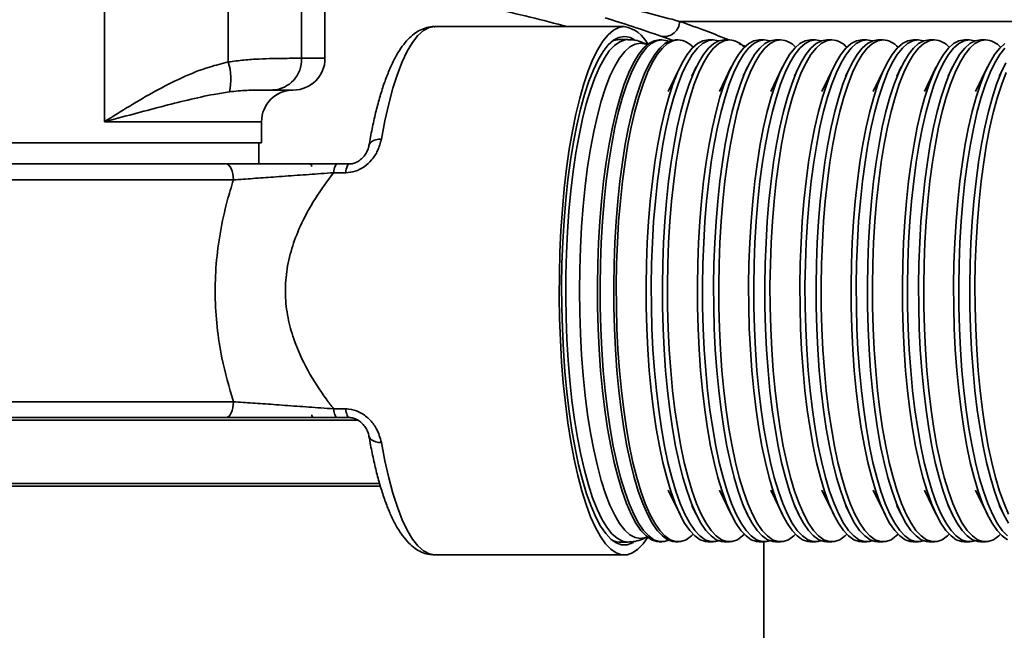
# Model space of a CAD drawing. Header units: millimetres. Extents: x -10540 to 6039, y -7467 to 6433.
# Tile 6 of 177: x -5292 to -5106, y -2669 to -2553. Entities that reach past the tile are written whole.
import ezdxf

# ---------------------------------------------------------------- set-up
doc = ezdxf.new("R2010")
doc.units = ezdxf.units.MM
doc.header["$LTSCALE"] = 8
doc.layers.add('2细线层', color=4, linetype='Continuous', lineweight=13)

msp = doc.modelspace()

# ---------------------------------------------------------------- linework, layer by layer
at = {"color": 7, "linetype": 'Continuous', "lineweight": 35}
for p, q in [((-5275.89, -2549.27), (-5275.89, -2572.27)), ((-5252.47, -2560.96), (-5252.47, -2549.46)), ((-5238.6, -2550.17), (-5238.6, -2560.27)), ((-5234.18, -2560.27), (-5234.18, -2550.63)), ((-5177.57, -2554.27), (-5213.43, -2554.27)), ((-5176.93, -2556.72), (-5178.54, -2556.72)), ((-5170.46, -2556.77), (-5170.95, -2556.77)), ((-5168.31, -2556.92), (-5170.46, -2556.15)), ((-5167.39, -2556.77), (-5167.88, -2556.77)), ((-5160.77, -2556.77), (-5161.74, -2556.77)), ((-5157.7, -2556.77), (-5158.67, -2556.77)), ((-5151.08, -2556.77), (-5152.05, -2556.77)), ((-5148.01, -2556.77), (-5148.98, -2556.77)), ((-5141.39, -2556.77), (-5142.36, -2556.77)), ((-5138.32, -2556.77), (-5139.29, -2556.77)), ((-5131.69, -2556.77), (-5132.66, -2556.77)), ((-5128.63, -2556.77), (-5129.6, -2556.77)), ((-5122, -2556.77), (-5122.97, -2556.77)), ((-5118.93, -2556.77), (-5119.9, -2556.77)), ((-5112.31, -2556.77), (-5113.28, -2556.77)), ((-5109.24, -2556.77), (-5110.21, -2556.77)), ((-5155.87, -2557.51), (-5154.58, -2558.03)), ((-5238.6, -2560.27), (-5234.18, -2560.27)), ((-5167.03, -2561.9), (-5169.28, -2566.52)), ((-5163.96, -2561.9), (-5164.8, -2563.62)), ((-5157.34, -2561.9), (-5159.59, -2566.52)), ((-5154.27, -2561.9), (-5155.1, -2563.62)), ((-5147.65, -2561.9), (-5149.89, -2566.52)), ((-5144.58, -2561.9), (-5145.41, -2563.62)), ((-5137.95, -2561.9), (-5140.2, -2566.52)), ((-5134.88, -2561.9), (-5135.72, -2563.62)), ((-5128.26, -2561.9), (-5130.51, -2566.52)), ((-5125.19, -2561.9), (-5126.03, -2563.62)), ((-5118.57, -2561.9), (-5120.82, -2566.52)), ((-5115.5, -2561.9), (-5116.34, -2563.62)), ((-5108.88, -2561.9), (-5111.13, -2566.52)), ((-5105.81, -2561.9), (-5106.65, -2563.62)), ((-5244.07, -2566.27), (-5245.15, -2566.27)), ((-5244.07, -2566.27), (-5240.18, -2566.27)), ((-5243.66, -2567.39), (-5242.99, -2566.97)), ((-5246.18, -2572.27), (-5275.89, -2572.27)), ((-5246.18, -2576.27), (-5246.18, -2572.27)), ((-5246.18, -2576.27), (-5322.18, -2576.27)), ((-5246.68, -2580.27), (-5246.68, -2576.27)), ((-5351.18, -2580.27), (-5252.89, -2580.27)), ((-5231.89, -2580.27), (-5229.6, -2580.27)), ((-5230.26, -2581.93), (-5232.55, -2581.93)), ((-5251.49, -2583.27), (-5354.18, -2583.27)), ((-5354.18, -2625.27), (-5251.49, -2625.27)), ((-5232.55, -2626.61), (-5230.26, -2626.61)), ((-5252.89, -2628.27), (-5351.18, -2628.27)), ((-5227.84, -2628.77), (-5351.18, -2628.77)), ((-5252.89, -2628.27), (-5231.89, -2628.27)), ((-5229.6, -2628.27), (-5231.89, -2628.27)), ((-5351.18, -2640.77), (-5223.79, -2640.77)), ((-5223.59, -2641.27), (-5350.68, -2641.27)), ((-5169.28, -2642.02), (-5167.03, -2646.64)), ((-5159.59, -2642.02), (-5157.34, -2646.64)), ((-5149.89, -2642.02), (-5147.65, -2646.64)), ((-5140.2, -2642.02), (-5137.95, -2646.64)), ((-5130.51, -2642.02), (-5128.26, -2646.64)), ((-5120.82, -2642.02), (-5118.57, -2646.64)), ((-5111.13, -2642.02), (-5108.88, -2646.64)), ((-5164.8, -2644.92), (-5163.96, -2646.64)), ((-5155.1, -2644.92), (-5154.27, -2646.64)), ((-5145.41, -2644.92), (-5144.58, -2646.64)), ((-5135.72, -2644.92), (-5134.88, -2646.64)), ((-5126.03, -2644.92), (-5125.19, -2646.64)), ((-5116.34, -2644.92), (-5115.5, -2646.64)), ((-5106.65, -2644.92), (-5105.81, -2646.64)), ((-5178.54, -2651.82), (-5176.93, -2651.82)), ((-5170.95, -2651.77), (-5170.46, -2651.77)), ((-5167.88, -2651.77), (-5167.39, -2651.77)), ((-5161.74, -2651.77), (-5160.77, -2651.77)), ((-5158.67, -2651.77), (-5157.7, -2651.77)), ((-5152.05, -2651.77), (-5151.08, -2651.77)), ((-5151.18, -2651.77), (-5151.18, -2805.27)), ((-5148.98, -2651.77), (-5148.01, -2651.77)), ((-5142.36, -2651.77), (-5141.39, -2651.77)), ((-5139.29, -2651.77), (-5138.32, -2651.77)), ((-5132.66, -2651.77), (-5131.69, -2651.77)), ((-5129.6, -2651.77), (-5128.63, -2651.77)), ((-5122.97, -2651.77), (-5122, -2651.77)), ((-5119.9, -2651.77), (-5118.93, -2651.77)), ((-5113.28, -2651.77), (-5112.31, -2651.77)), ((-5110.21, -2651.77), (-5109.24, -2651.77)), ((-5213.43, -2654.27), (-5177.57, -2654.27))]:
    msp.add_line(p, q, dxfattribs=at)
at = {"color": 7, "linetype": 'Continuous', "lineweight": 35, "flags": 128}
for points in [[(-5213.43, -2554.27), (-5214.5, -2554.46), (-5215.57, -2555.03), (-5216.61, -2555.97), (-5217.64, -2557.28), (-5218.63, -2558.94), (-5219.58, -2560.95), (-5220.49, -2563.29), (-5221.34, -2565.94), (-5222.13, -2568.88), (-5222.86, -2572.09), (-5223.51, -2575.55)], [(-5177.57, -2554.27), (-5178.6, -2554.45), (-5179.62, -2554.97), (-5180.63, -2555.84), (-5181.62, -2557.05), (-5182.58, -2558.59), (-5183.5, -2560.46), (-5184.39, -2562.62), (-5185.22, -2565.09), (-5186, -2567.82), (-5186.72, -2570.81), (-5187.38, -2574.04), (-5187.97, -2577.48), (-5188.49, -2581.11), (-5188.93, -2584.89), (-5189.29, -2588.82), (-5189.56, -2592.85), (-5189.76, -2596.97), (-5189.86, -2601.13), (-5189.89, -2605.32), (-5189.82, -2609.5), (-5189.67, -2613.64), (-5189.43, -2617.72), (-5189.12, -2621.7), (-5188.72, -2625.56), (-5188.24, -2629.27), (-5187.69, -2632.81), (-5187.06, -2636.14), (-5186.37, -2639.25), (-5185.62, -2642.12), (-5184.81, -2644.72), (-5183.95, -2647.04), (-5183.05, -2649.06), (-5182.1, -2650.76), (-5181.13, -2652.14), (-5180.13, -2653.18), (-5179.11, -2653.88), (-5178.08, -2654.23), (-5177.05, -2654.23), (-5176.02, -2653.88), (-5175.01, -2653.18), (-5174.01, -2652.14), (-5173.14, -2650.93)], [(-5175.86, -2651.89), (-5176.04, -2652), (-5177.06, -2652.35), (-5178.08, -2652.35), (-5179.1, -2652), (-5180.1, -2651.29), (-5181.09, -2650.23), (-5182.05, -2648.83), (-5182.98, -2647.11), (-5183.86, -2645.06), (-5184.7, -2642.71), (-5185.49, -2640.08), (-5186.22, -2637.19), (-5186.89, -2634.05), (-5187.48, -2630.68), (-5188, -2627.13), (-5188.45, -2623.4), (-5188.82, -2619.54), (-5189.1, -2615.56), (-5189.29, -2611.49), (-5189.4, -2607.38), (-5189.42, -2603.24), (-5189.36, -2599.1), (-5189.21, -2595.01), (-5188.97, -2590.98), (-5188.64, -2587.06), (-5188.24, -2583.26), (-5187.75, -2579.61), (-5187.19, -2576.15), (-5186.56, -2572.9), (-5185.86, -2569.88), (-5185.1, -2567.11), (-5184.29, -2564.62), (-5183.42, -2562.42), (-5182.52, -2560.53), (-5181.57, -2558.97), (-5180.6, -2557.74), (-5179.6, -2556.85), (-5178.59, -2556.32), (-5177.57, -2556.14), (-5177.57, -2556.14)], [(-5176.93, -2651.82), (-5177.94, -2651.64), (-5178.94, -2651.12), (-5179.92, -2650.24), (-5180.88, -2649.03), (-5181.82, -2647.48), (-5182.71, -2645.62), (-5183.57, -2643.45), (-5184.37, -2640.99), (-5185.12, -2638.25), (-5185.81, -2635.27), (-5186.44, -2632.05), (-5186.99, -2628.63), (-5187.47, -2625.03), (-5187.87, -2621.28), (-5188.19, -2617.4), (-5188.43, -2613.42), (-5188.58, -2609.38), (-5188.64, -2605.29), (-5188.62, -2601.2), (-5188.51, -2597.14), (-5188.32, -2593.12), (-5188.04, -2589.19), (-5187.68, -2585.37), (-5187.24, -2581.69), (-5186.72, -2578.17), (-5186.13, -2574.85), (-5185.48, -2571.75), (-5184.76, -2568.89), (-5183.98, -2566.29), (-5183.15, -2563.97), (-5182.27, -2561.95), (-5181.35, -2560.24), (-5180.41, -2558.86), (-5179.43, -2557.82), (-5178.44, -2557.12), (-5177.43, -2556.76), (-5176.93, -2556.72)], [(-5170.95, -2556.77), (-5171.95, -2556.95), (-5172.95, -2557.47), (-5173.93, -2558.35), (-5174.9, -2559.56), (-5175.83, -2561.1), (-5176.72, -2562.97), (-5177.58, -2565.13), (-5178.38, -2567.59), (-5179.13, -2570.32), (-5179.82, -2573.31), (-5180.44, -2576.52), (-5181, -2579.93), (-5181.48, -2583.53), (-5181.88, -2587.28), (-5182.19, -2591.16), (-5182.43, -2595.13), (-5182.58, -2599.17), (-5182.65, -2603.25), (-5182.63, -2607.33), (-5182.52, -2611.4), (-5182.32, -2615.41), (-5182.05, -2619.34), (-5181.69, -2623.15), (-5181.25, -2626.83), (-5180.73, -2630.34), (-5180.14, -2633.66), (-5179.48, -2636.76), (-5178.76, -2639.62), (-5177.99, -2642.21), (-5177.16, -2644.53), (-5176.28, -2646.55), (-5175.37, -2648.25), (-5174.42, -2649.63), (-5173.44, -2650.68), (-5172.45, -2651.38), (-5171.45, -2651.73), (-5170.95, -2651.77)], [(-5170.46, -2556.77), (-5171.47, -2556.95), (-5172.47, -2557.47), (-5173.45, -2558.35), (-5174.41, -2559.56), (-5175.34, -2561.1), (-5176.24, -2562.97), (-5177.09, -2565.13), (-5177.9, -2567.59), (-5178.65, -2570.32), (-5179.34, -2573.31), (-5179.96, -2576.52), (-5180.51, -2579.93), (-5180.99, -2583.53), (-5181.39, -2587.28), (-5181.71, -2591.16), (-5181.95, -2595.13), (-5182.1, -2599.17), (-5182.16, -2603.25), (-5182.14, -2607.33), (-5182.03, -2611.4), (-5181.84, -2615.41), (-5181.56, -2619.34), (-5181.2, -2623.15), (-5180.76, -2626.83), (-5180.24, -2630.34), (-5179.66, -2633.66), (-5179, -2636.76), (-5178.28, -2639.62), (-5177.5, -2642.21), (-5176.67, -2644.53), (-5175.8, -2646.55), (-5174.88, -2648.25), (-5173.93, -2649.63), (-5172.96, -2650.68), (-5171.97, -2651.38), (-5170.96, -2651.73), (-5169.96, -2651.73), (-5169.17, -2651.48)], [(-5178.54, -2556.72), (-5179.55, -2556.9), (-5179.78, -2556.99)], [(-5167.88, -2556.77), (-5168.88, -2556.95), (-5169.88, -2557.47), (-5170.87, -2558.35), (-5171.83, -2559.56), (-5172.76, -2561.1), (-5173.66, -2562.97), (-5174.51, -2565.13), (-5175.31, -2567.59), (-5176.06, -2570.32), (-5176.75, -2573.31), (-5177.38, -2576.52), (-5177.93, -2579.93), (-5178.41, -2583.53), (-5178.81, -2587.28), (-5179.13, -2591.16), (-5179.36, -2595.13), (-5179.51, -2599.17), (-5179.58, -2603.25), (-5179.56, -2607.33), (-5179.45, -2611.4), (-5179.25, -2615.41), (-5178.98, -2619.34), (-5178.62, -2623.15), (-5178.18, -2626.83), (-5177.66, -2630.34), (-5177.07, -2633.66), (-5176.42, -2636.76), (-5175.7, -2639.62), (-5174.92, -2642.21), (-5174.09, -2644.53), (-5173.21, -2646.55), (-5172.3, -2648.25), (-5171.35, -2649.63), (-5170.38, -2650.68), (-5169.38, -2651.38), (-5168.38, -2651.73), (-5167.88, -2651.77)], [(-5167.39, -2556.77), (-5168.4, -2556.95), (-5169.4, -2557.47), (-5170.38, -2558.35), (-5171.34, -2559.56), (-5172.28, -2561.1), (-5173.17, -2562.97), (-5174.03, -2565.13), (-5174.83, -2567.59), (-5175.58, -2570.32), (-5176.27, -2573.31), (-5176.89, -2576.52), (-5177.44, -2579.93), (-5177.92, -2583.53), (-5178.32, -2587.28), (-5178.64, -2591.16), (-5178.88, -2595.13), (-5179.03, -2599.17), (-5179.09, -2603.25), (-5179.07, -2607.33), (-5178.96, -2611.4), (-5178.77, -2615.41), (-5178.49, -2619.34), (-5178.13, -2623.15), (-5177.69, -2626.83), (-5177.18, -2630.34), (-5176.59, -2633.66), (-5175.93, -2636.76), (-5175.21, -2639.62), (-5174.43, -2642.21), (-5173.6, -2644.53), (-5172.73, -2646.55), (-5171.81, -2648.25), (-5170.87, -2649.63), (-5169.89, -2650.68), (-5168.9, -2651.38), (-5167.9, -2651.73), (-5166.89, -2651.73), (-5165.89, -2651.38), (-5164.89, -2650.68), (-5164.57, -2650.36)], [(-5161.74, -2556.77), (-5162.74, -2556.95), (-5163.74, -2557.47), (-5164.73, -2558.35), (-5165.69, -2559.56), (-5166.62, -2561.1), (-5167.52, -2562.97), (-5168.37, -2565.13), (-5169.18, -2567.59), (-5169.93, -2570.32), (-5170.61, -2573.31), (-5171.24, -2576.52), (-5171.79, -2579.93), (-5172.27, -2583.53), (-5172.67, -2587.28), (-5172.99, -2591.16), (-5173.22, -2595.13), (-5173.37, -2599.17), (-5173.44, -2603.25), (-5173.42, -2607.33), (-5173.31, -2611.4), (-5173.12, -2615.41), (-5172.84, -2619.34), (-5172.48, -2623.15), (-5172.04, -2626.83), (-5171.52, -2630.34), (-5170.93, -2633.66), (-5170.28, -2636.76), (-5169.56, -2639.62), (-5168.78, -2642.21), (-5167.95, -2644.53), (-5167.07, -2646.55), (-5166.16, -2648.25), (-5165.21, -2649.63), (-5164.24, -2650.68), (-5163.25, -2651.38), (-5162.24, -2651.73), (-5161.74, -2651.77)], [(-5160.77, -2556.77), (-5161.78, -2556.95), (-5162.77, -2557.47), (-5163.76, -2558.35), (-5164.72, -2559.56), (-5165.65, -2561.1), (-5166.55, -2562.97), (-5167.4, -2565.13), (-5168.21, -2567.59), (-5168.96, -2570.32), (-5169.64, -2573.31), (-5170.27, -2576.52), (-5170.82, -2579.93), (-5171.3, -2583.53), (-5171.7, -2587.28), (-5172.02, -2591.16), (-5172.25, -2595.13), (-5172.41, -2599.17), (-5172.47, -2603.25), (-5172.45, -2607.33), (-5172.34, -2611.4), (-5172.15, -2615.41), (-5171.87, -2619.34), (-5171.51, -2623.15), (-5171.07, -2626.83), (-5170.55, -2630.34), (-5169.96, -2633.66), (-5169.31, -2636.76), (-5168.59, -2639.62), (-5167.81, -2642.21), (-5166.98, -2644.53), (-5166.11, -2646.55), (-5165.19, -2648.25), (-5164.24, -2649.63), (-5163.27, -2650.68), (-5162.28, -2651.38), (-5161.27, -2651.73), (-5160.27, -2651.73), (-5159.72, -2651.58)], [(-5169.17, -2557.06), (-5169.46, -2556.95), (-5170.46, -2556.77)], [(-5158.67, -2556.77), (-5159.68, -2556.95), (-5160.67, -2557.47), (-5161.66, -2558.35), (-5162.62, -2559.56), (-5163.55, -2561.1), (-5164.45, -2562.97), (-5165.3, -2565.13), (-5166.11, -2567.59), (-5166.86, -2570.32), (-5167.55, -2573.31), (-5168.17, -2576.52), (-5168.72, -2579.93), (-5169.2, -2583.53), (-5169.6, -2587.28), (-5169.92, -2591.16), (-5170.16, -2595.13), (-5170.31, -2599.17), (-5170.37, -2603.25), (-5170.35, -2607.33), (-5170.24, -2611.4), (-5170.05, -2615.41), (-5169.77, -2619.34), (-5169.41, -2623.15), (-5168.97, -2626.83), (-5168.45, -2630.34), (-5167.87, -2633.66), (-5167.21, -2636.76), (-5166.49, -2639.62), (-5165.71, -2642.21), (-5164.88, -2644.53), (-5164.01, -2646.55), (-5163.09, -2648.25), (-5162.14, -2649.63), (-5161.17, -2650.68), (-5160.18, -2651.38), (-5159.17, -2651.73), (-5158.67, -2651.77)], [(-5157.7, -2556.77), (-5158.71, -2556.95), (-5159.71, -2557.47), (-5160.69, -2558.35), (-5161.65, -2559.56), (-5162.58, -2561.1), (-5163.48, -2562.97), (-5164.33, -2565.13), (-5165.14, -2567.59), (-5165.89, -2570.32), (-5166.58, -2573.31), (-5167.2, -2576.52), (-5167.75, -2579.93), (-5168.23, -2583.53), (-5168.63, -2587.28), (-5168.95, -2591.16), (-5169.19, -2595.13), (-5169.34, -2599.17), (-5169.4, -2603.25), (-5169.38, -2607.33), (-5169.27, -2611.4), (-5169.08, -2615.41), (-5168.8, -2619.34), (-5168.44, -2623.15), (-5168, -2626.83), (-5167.48, -2630.34), (-5166.9, -2633.66), (-5166.24, -2636.76), (-5165.52, -2639.62), (-5164.74, -2642.21), (-5163.91, -2644.53), (-5163.04, -2646.55), (-5162.12, -2648.25), (-5161.17, -2649.63), (-5160.2, -2650.68), (-5159.21, -2651.38), (-5158.2, -2651.73), (-5157.2, -2651.73), (-5156.19, -2651.38), (-5155.2, -2650.68), (-5154.87, -2650.36)], [(-5152.05, -2556.77), (-5153.05, -2556.95), (-5154.05, -2557.47), (-5155.04, -2558.35), (-5156, -2559.56), (-5156.93, -2561.1), (-5157.83, -2562.97), (-5158.68, -2565.13), (-5159.48, -2567.59), (-5160.23, -2570.32), (-5160.92, -2573.31), (-5161.55, -2576.52), (-5162.1, -2579.93), (-5162.58, -2583.53), (-5162.98, -2587.28), (-5163.3, -2591.16), (-5163.53, -2595.13), (-5163.68, -2599.17), (-5163.75, -2603.25), (-5163.73, -2607.33), (-5163.62, -2611.4), (-5163.42, -2615.41), (-5163.15, -2619.34), (-5162.79, -2623.15), (-5162.35, -2626.83), (-5161.83, -2630.34), (-5161.24, -2633.66), (-5160.59, -2636.76), (-5159.87, -2639.62), (-5159.09, -2642.21), (-5158.26, -2644.53), (-5157.38, -2646.55), (-5156.47, -2648.25), (-5155.52, -2649.63), (-5154.55, -2650.68), (-5153.55, -2651.38), (-5152.55, -2651.73), (-5152.05, -2651.77)], [(-5151.08, -2556.77), (-5152.08, -2556.95), (-5153.08, -2557.47), (-5154.07, -2558.35), (-5155.03, -2559.56), (-5155.96, -2561.1), (-5156.86, -2562.97), (-5157.71, -2565.13), (-5158.51, -2567.59), (-5159.26, -2570.32), (-5159.95, -2573.31), (-5160.58, -2576.52), (-5161.13, -2579.93), (-5161.61, -2583.53), (-5162.01, -2587.28), (-5162.33, -2591.16), (-5162.56, -2595.13), (-5162.71, -2599.17), (-5162.78, -2603.25), (-5162.76, -2607.33), (-5162.65, -2611.4), (-5162.46, -2615.41), (-5162.18, -2619.34), (-5161.82, -2623.15), (-5161.38, -2626.83), (-5160.86, -2630.34), (-5160.27, -2633.66), (-5159.62, -2636.76), (-5158.9, -2639.62), (-5158.12, -2642.21), (-5157.29, -2644.53), (-5156.41, -2646.55), (-5155.5, -2648.25), (-5154.55, -2649.63), (-5153.58, -2650.68), (-5152.58, -2651.38), (-5151.58, -2651.73), (-5150.57, -2651.73), (-5150.03, -2651.58)], [(-5159.72, -2556.96), (-5159.76, -2556.95), (-5160.77, -2556.77)], [(-5148.98, -2556.77), (-5149.98, -2556.95), (-5150.98, -2557.47), (-5151.97, -2558.35), (-5152.93, -2559.56), (-5153.86, -2561.1), (-5154.76, -2562.97), (-5155.61, -2565.13), (-5156.42, -2567.59), (-5157.16, -2570.32), (-5157.85, -2573.31), (-5158.48, -2576.52), (-5159.03, -2579.93), (-5159.51, -2583.53), (-5159.91, -2587.28), (-5160.23, -2591.16), (-5160.46, -2595.13), (-5160.61, -2599.17), (-5160.68, -2603.25), (-5160.66, -2607.33), (-5160.55, -2611.4), (-5160.36, -2615.41), (-5160.08, -2619.34), (-5159.72, -2623.15), (-5159.28, -2626.83), (-5158.76, -2630.34), (-5158.17, -2633.66), (-5157.52, -2636.76), (-5156.8, -2639.62), (-5156.02, -2642.21), (-5155.19, -2644.53), (-5154.31, -2646.55), (-5153.4, -2648.25), (-5152.45, -2649.63), (-5151.48, -2650.68), (-5150.49, -2651.38), (-5149.48, -2651.73), (-5148.98, -2651.77)], [(-5148.01, -2556.77), (-5149.02, -2556.95), (-5150.01, -2557.47), (-5151, -2558.35), (-5151.96, -2559.56), (-5152.89, -2561.1), (-5153.79, -2562.97), (-5154.64, -2565.13), (-5155.45, -2567.59), (-5156.2, -2570.32), (-5156.88, -2573.31), (-5157.51, -2576.52), (-5158.06, -2579.93), (-5158.54, -2583.53), (-5158.94, -2587.28), (-5159.26, -2591.16), (-5159.49, -2595.13), (-5159.65, -2599.17), (-5159.71, -2603.25), (-5159.69, -2607.33), (-5159.58, -2611.4), (-5159.39, -2615.41), (-5159.11, -2619.34), (-5158.75, -2623.15), (-5158.31, -2626.83), (-5157.79, -2630.34), (-5157.2, -2633.66), (-5156.55, -2636.76), (-5155.83, -2639.62), (-5155.05, -2642.21), (-5154.22, -2644.53), (-5153.35, -2646.55), (-5152.43, -2648.25), (-5151.48, -2649.63), (-5150.51, -2650.68), (-5149.52, -2651.38), (-5148.51, -2651.73), (-5147.51, -2651.73), (-5146.5, -2651.38), (-5145.51, -2650.68), (-5145.18, -2650.36)], [(-5142.36, -2556.77), (-5143.36, -2556.95), (-5144.36, -2557.47), (-5145.34, -2558.35), (-5146.31, -2559.56), (-5147.24, -2561.1), (-5148.13, -2562.97), (-5148.99, -2565.13), (-5149.79, -2567.59), (-5150.54, -2570.32), (-5151.23, -2573.31), (-5151.85, -2576.52), (-5152.41, -2579.93), (-5152.88, -2583.53), (-5153.28, -2587.28), (-5153.6, -2591.16), (-5153.84, -2595.13), (-5153.99, -2599.17), (-5154.06, -2603.25), (-5154.03, -2607.33), (-5153.93, -2611.4), (-5153.73, -2615.41), (-5153.45, -2619.34), (-5153.09, -2623.15), (-5152.65, -2626.83), (-5152.14, -2630.34), (-5151.55, -2633.66), (-5150.89, -2636.76), (-5150.17, -2639.62), (-5149.4, -2642.21), (-5148.57, -2644.53), (-5147.69, -2646.55), (-5146.78, -2648.25), (-5145.83, -2649.63), (-5144.85, -2650.68), (-5143.86, -2651.38), (-5142.86, -2651.73), (-5142.36, -2651.77)], [(-5141.39, -2556.77), (-5142.39, -2556.95), (-5143.39, -2557.47), (-5144.37, -2558.35), (-5145.34, -2559.56), (-5146.27, -2561.1), (-5147.17, -2562.97), (-5148.02, -2565.13), (-5148.82, -2567.59), (-5149.57, -2570.32), (-5150.26, -2573.31), (-5150.88, -2576.52), (-5151.44, -2579.93), (-5151.92, -2583.53), (-5152.32, -2587.28), (-5152.64, -2591.16), (-5152.87, -2595.13), (-5153.02, -2599.17), (-5153.09, -2603.25), (-5153.07, -2607.33), (-5152.96, -2611.4), (-5152.76, -2615.41), (-5152.49, -2619.34), (-5152.13, -2623.15), (-5151.69, -2626.83), (-5151.17, -2630.34), (-5150.58, -2633.66), (-5149.92, -2636.76), (-5149.21, -2639.62), (-5148.43, -2642.21), (-5147.6, -2644.53), (-5146.72, -2646.55), (-5145.81, -2648.25), (-5144.86, -2649.63), (-5143.89, -2650.68), (-5142.89, -2651.38), (-5141.89, -2651.73), (-5140.88, -2651.73), (-5140.34, -2651.58)], [(-5150.03, -2556.96), (-5150.07, -2556.95), (-5151.08, -2556.77)], [(-5139.29, -2556.77), (-5140.29, -2556.95), (-5141.29, -2557.47), (-5142.28, -2558.35), (-5143.24, -2559.56), (-5144.17, -2561.1), (-5145.07, -2562.97), (-5145.92, -2565.13), (-5146.72, -2567.59), (-5147.47, -2570.32), (-5148.16, -2573.31), (-5148.78, -2576.52), (-5149.34, -2579.93), (-5149.82, -2583.53), (-5150.22, -2587.28), (-5150.54, -2591.16), (-5150.77, -2595.13), (-5150.92, -2599.17), (-5150.99, -2603.25), (-5150.97, -2607.33), (-5150.86, -2611.4), (-5150.66, -2615.41), (-5150.39, -2619.34), (-5150.03, -2623.15), (-5149.59, -2626.83), (-5149.07, -2630.34), (-5148.48, -2633.66), (-5147.83, -2636.76), (-5147.11, -2639.62), (-5146.33, -2642.21), (-5145.5, -2644.53), (-5144.62, -2646.55), (-5143.71, -2648.25), (-5142.76, -2649.63), (-5141.79, -2650.68), (-5140.79, -2651.38), (-5139.79, -2651.73), (-5139.29, -2651.77)], [(-5138.32, -2556.77), (-5139.32, -2556.95), (-5140.32, -2557.47), (-5141.31, -2558.35), (-5142.27, -2559.56), (-5143.2, -2561.1), (-5144.1, -2562.97), (-5144.95, -2565.13), (-5145.75, -2567.59), (-5146.5, -2570.32), (-5147.19, -2573.31), (-5147.82, -2576.52), (-5148.37, -2579.93), (-5148.85, -2583.53), (-5149.25, -2587.28), (-5149.57, -2591.16), (-5149.8, -2595.13), (-5149.95, -2599.17), (-5150.02, -2603.25), (-5150, -2607.33), (-5149.89, -2611.4), (-5149.7, -2615.41), (-5149.42, -2619.34), (-5149.06, -2623.15), (-5148.62, -2626.83), (-5148.1, -2630.34), (-5147.51, -2633.66), (-5146.86, -2636.76), (-5146.14, -2639.62), (-5145.36, -2642.21), (-5144.53, -2644.53), (-5143.65, -2646.55), (-5142.74, -2648.25), (-5141.79, -2649.63), (-5140.82, -2650.68), (-5139.82, -2651.38), (-5138.82, -2651.73), (-5137.81, -2651.73), (-5136.81, -2651.38), (-5135.82, -2650.68), (-5135.49, -2650.36)], [(-5132.66, -2556.77), (-5133.67, -2556.95), (-5134.67, -2557.47), (-5135.65, -2558.35), (-5136.61, -2559.56), (-5137.55, -2561.1), (-5138.44, -2562.97), (-5139.3, -2565.13), (-5140.1, -2567.59), (-5140.85, -2570.32), (-5141.54, -2573.31), (-5142.16, -2576.52), (-5142.71, -2579.93), (-5143.19, -2583.53), (-5143.59, -2587.28), (-5143.91, -2591.16), (-5144.15, -2595.13), (-5144.3, -2599.17), (-5144.36, -2603.25), (-5144.34, -2607.33), (-5144.24, -2611.4), (-5144.04, -2615.41), (-5143.76, -2619.34), (-5143.4, -2623.15), (-5142.96, -2626.83), (-5142.45, -2630.34), (-5141.86, -2633.66), (-5141.2, -2636.76), (-5140.48, -2639.62), (-5139.71, -2642.21), (-5138.88, -2644.53), (-5138, -2646.55), (-5137.08, -2648.25), (-5136.14, -2649.63), (-5135.16, -2650.68), (-5134.17, -2651.38), (-5133.17, -2651.73), (-5132.66, -2651.77)], [(-5131.69, -2556.77), (-5132.7, -2556.95), (-5133.7, -2557.47), (-5134.68, -2558.35), (-5135.64, -2559.56), (-5136.58, -2561.1), (-5137.47, -2562.97), (-5138.33, -2565.13), (-5139.13, -2567.59), (-5139.88, -2570.32), (-5140.57, -2573.31), (-5141.19, -2576.52), (-5141.75, -2579.93), (-5142.22, -2583.53), (-5142.62, -2587.28), (-5142.94, -2591.16), (-5143.18, -2595.13), (-5143.33, -2599.17), (-5143.4, -2603.25), (-5143.37, -2607.33), (-5143.27, -2611.4), (-5143.07, -2615.41), (-5142.79, -2619.34), (-5142.43, -2623.15), (-5141.99, -2626.83), (-5141.48, -2630.34), (-5140.89, -2633.66), (-5140.23, -2636.76), (-5139.51, -2639.62), (-5138.74, -2642.21), (-5137.91, -2644.53), (-5137.03, -2646.55), (-5136.12, -2648.25), (-5135.17, -2649.63), (-5134.19, -2650.68), (-5133.2, -2651.38), (-5132.2, -2651.73), (-5131.19, -2651.73), (-5130.64, -2651.58)], [(-5140.34, -2556.96), (-5140.38, -2556.95), (-5141.39, -2556.77)], [(-5129.6, -2556.77), (-5130.6, -2556.95), (-5131.6, -2557.47), (-5132.58, -2558.35), (-5133.55, -2559.56), (-5134.48, -2561.1), (-5135.37, -2562.97), (-5136.23, -2565.13), (-5137.03, -2567.59), (-5137.78, -2570.32), (-5138.47, -2573.31), (-5139.09, -2576.52), (-5139.65, -2579.93), (-5140.12, -2583.53), (-5140.52, -2587.28), (-5140.84, -2591.16), (-5141.08, -2595.13), (-5141.23, -2599.17), (-5141.3, -2603.25), (-5141.27, -2607.33), (-5141.17, -2611.4), (-5140.97, -2615.41), (-5140.69, -2619.34), (-5140.33, -2623.15), (-5139.89, -2626.83), (-5139.38, -2630.34), (-5138.79, -2633.66), (-5138.13, -2636.76), (-5137.41, -2639.62), (-5136.64, -2642.21), (-5135.81, -2644.53), (-5134.93, -2646.55), (-5134.02, -2648.25), (-5133.07, -2649.63), (-5132.09, -2650.68), (-5131.1, -2651.38), (-5130.1, -2651.73), (-5129.6, -2651.77)], [(-5128.63, -2556.77), (-5129.63, -2556.95), (-5130.63, -2557.47), (-5131.61, -2558.35), (-5132.58, -2559.56), (-5133.51, -2561.1), (-5134.4, -2562.97), (-5135.26, -2565.13), (-5136.06, -2567.59), (-5136.81, -2570.32), (-5137.5, -2573.31), (-5138.12, -2576.52), (-5138.68, -2579.93), (-5139.16, -2583.53), (-5139.56, -2587.28), (-5139.87, -2591.16), (-5140.11, -2595.13), (-5140.26, -2599.17), (-5140.33, -2603.25), (-5140.31, -2607.33), (-5140.2, -2611.4), (-5140, -2615.41), (-5139.73, -2619.34), (-5139.37, -2623.15), (-5138.93, -2626.83), (-5138.41, -2630.34), (-5137.82, -2633.66), (-5137.16, -2636.76), (-5136.44, -2639.62), (-5135.67, -2642.21), (-5134.84, -2644.53), (-5133.96, -2646.55), (-5133.05, -2648.25), (-5132.1, -2649.63), (-5131.12, -2650.68), (-5130.13, -2651.38), (-5129.13, -2651.73), (-5128.12, -2651.73), (-5127.12, -2651.38), (-5126.13, -2650.68), (-5125.8, -2650.36)], [(-5122.97, -2556.77), (-5123.98, -2556.95), (-5124.98, -2557.47), (-5125.96, -2558.35), (-5126.92, -2559.56), (-5127.85, -2561.1), (-5128.75, -2562.97), (-5129.6, -2565.13), (-5130.41, -2567.59), (-5131.16, -2570.32), (-5131.85, -2573.31), (-5132.47, -2576.52), (-5133.02, -2579.93), (-5133.5, -2583.53), (-5133.9, -2587.28), (-5134.22, -2591.16), (-5134.46, -2595.13), (-5134.61, -2599.17), (-5134.67, -2603.25), (-5134.65, -2607.33), (-5134.54, -2611.4), (-5134.35, -2615.41), (-5134.07, -2619.34), (-5133.71, -2623.15), (-5133.27, -2626.83), (-5132.76, -2630.34), (-5132.17, -2633.66), (-5131.51, -2636.76), (-5130.79, -2639.62), (-5130.01, -2642.21), (-5129.18, -2644.53), (-5128.31, -2646.55), (-5127.39, -2648.25), (-5126.44, -2649.63), (-5125.47, -2650.68), (-5124.48, -2651.38), (-5123.48, -2651.73), (-5122.97, -2651.77)], [(-5122, -2556.77), (-5123.01, -2556.95), (-5124.01, -2557.47), (-5124.99, -2558.35), (-5125.95, -2559.56), (-5126.89, -2561.1), (-5127.78, -2562.97), (-5128.64, -2565.13), (-5129.44, -2567.59), (-5130.19, -2570.32), (-5130.88, -2573.31), (-5131.5, -2576.52), (-5132.05, -2579.93), (-5132.53, -2583.53), (-5132.93, -2587.28), (-5133.25, -2591.16), (-5133.49, -2595.13), (-5133.64, -2599.17), (-5133.7, -2603.25), (-5133.68, -2607.33), (-5133.57, -2611.4), (-5133.38, -2615.41), (-5133.1, -2619.34), (-5132.74, -2623.15), (-5132.3, -2626.83), (-5131.79, -2630.34), (-5131.2, -2633.66), (-5130.54, -2636.76), (-5129.82, -2639.62), (-5129.04, -2642.21), (-5128.21, -2644.53), (-5127.34, -2646.55), (-5126.42, -2648.25), (-5125.48, -2649.63), (-5124.5, -2650.68), (-5123.51, -2651.38), (-5122.51, -2651.73), (-5121.5, -2651.73), (-5120.95, -2651.58)], [(-5130.64, -2556.96), (-5130.69, -2556.95), (-5131.69, -2556.77)], [(-5119.9, -2556.77), (-5120.91, -2556.95), (-5121.91, -2557.47), (-5122.89, -2558.35), (-5123.85, -2559.56), (-5124.79, -2561.1), (-5125.68, -2562.97), (-5126.54, -2565.13), (-5127.34, -2567.59), (-5128.09, -2570.32), (-5128.78, -2573.31), (-5129.4, -2576.52), (-5129.95, -2579.93), (-5130.43, -2583.53), (-5130.83, -2587.28), (-5131.15, -2591.16), (-5131.39, -2595.13), (-5131.54, -2599.17), (-5131.6, -2603.25), (-5131.58, -2607.33), (-5131.47, -2611.4), (-5131.28, -2615.41), (-5131, -2619.34), (-5130.64, -2623.15), (-5130.2, -2626.83), (-5129.69, -2630.34), (-5129.1, -2633.66), (-5128.44, -2636.76), (-5127.72, -2639.62), (-5126.94, -2642.21), (-5126.11, -2644.53), (-5125.24, -2646.55), (-5124.32, -2648.25), (-5123.38, -2649.63), (-5122.4, -2650.68), (-5121.41, -2651.38), (-5120.41, -2651.73), (-5119.9, -2651.77)], [(-5118.93, -2556.77), (-5119.94, -2556.95), (-5120.94, -2557.47), (-5121.92, -2558.35), (-5122.88, -2559.56), (-5123.82, -2561.1), (-5124.71, -2562.97), (-5125.57, -2565.13), (-5126.37, -2567.59), (-5127.12, -2570.32), (-5127.81, -2573.31), (-5128.43, -2576.52), (-5128.99, -2579.93), (-5129.46, -2583.53), (-5129.86, -2587.28), (-5130.18, -2591.16), (-5130.42, -2595.13), (-5130.57, -2599.17), (-5130.64, -2603.25), (-5130.61, -2607.33), (-5130.51, -2611.4), (-5130.31, -2615.41), (-5130.03, -2619.34), (-5129.67, -2623.15), (-5129.23, -2626.83), (-5128.72, -2630.34), (-5128.13, -2633.66), (-5127.47, -2636.76), (-5126.75, -2639.62), (-5125.98, -2642.21), (-5125.15, -2644.53), (-5124.27, -2646.55), (-5123.35, -2648.25), (-5122.41, -2649.63), (-5121.43, -2650.68), (-5120.44, -2651.38), (-5119.44, -2651.73), (-5118.43, -2651.73), (-5117.43, -2651.38), (-5116.44, -2650.68), (-5116.11, -2650.36)], [(-5113.28, -2556.77), (-5114.29, -2556.95), (-5115.29, -2557.47), (-5116.27, -2558.35), (-5117.23, -2559.56), (-5118.16, -2561.1), (-5119.06, -2562.97), (-5119.91, -2565.13), (-5120.72, -2567.59), (-5121.47, -2570.32), (-5122.16, -2573.31), (-5122.78, -2576.52), (-5123.33, -2579.93), (-5123.81, -2583.53), (-5124.21, -2587.28), (-5124.53, -2591.16), (-5124.77, -2595.13), (-5124.92, -2599.17), (-5124.98, -2603.25), (-5124.96, -2607.33), (-5124.85, -2611.4), (-5124.66, -2615.41), (-5124.38, -2619.34), (-5124.02, -2623.15), (-5123.58, -2626.83), (-5123.06, -2630.34), (-5122.48, -2633.66), (-5121.82, -2636.76), (-5121.1, -2639.62), (-5120.32, -2642.21), (-5119.49, -2644.53), (-5118.62, -2646.55), (-5117.7, -2648.25), (-5116.75, -2649.63), (-5115.78, -2650.68), (-5114.79, -2651.38), (-5113.78, -2651.73), (-5113.28, -2651.77)], [(-5112.31, -2556.77), (-5113.32, -2556.95), (-5114.32, -2557.47), (-5115.3, -2558.35), (-5116.26, -2559.56), (-5117.19, -2561.1), (-5118.09, -2562.97), (-5118.94, -2565.13), (-5119.75, -2567.59), (-5120.5, -2570.32), (-5121.19, -2573.31), (-5121.81, -2576.52), (-5122.36, -2579.93), (-5122.84, -2583.53), (-5123.24, -2587.28), (-5123.56, -2591.16), (-5123.8, -2595.13), (-5123.95, -2599.17), (-5124.01, -2603.25), (-5123.99, -2607.33), (-5123.88, -2611.4), (-5123.69, -2615.41), (-5123.41, -2619.34), (-5123.05, -2623.15), (-5122.61, -2626.83), (-5122.09, -2630.34), (-5121.51, -2633.66), (-5120.85, -2636.76), (-5120.13, -2639.62), (-5119.35, -2642.21), (-5118.52, -2644.53), (-5117.65, -2646.55), (-5116.73, -2648.25), (-5115.78, -2649.63), (-5114.81, -2650.68), (-5113.82, -2651.38), (-5112.81, -2651.73), (-5111.81, -2651.73), (-5111.26, -2651.58)], [(-5120.95, -2556.96), (-5121, -2556.95), (-5122, -2556.77)], [(-5110.21, -2556.77), (-5111.22, -2556.95), (-5112.22, -2557.47), (-5113.2, -2558.35), (-5114.16, -2559.56), (-5115.09, -2561.1), (-5115.99, -2562.97), (-5116.84, -2565.13), (-5117.65, -2567.59), (-5118.4, -2570.32), (-5119.09, -2573.31), (-5119.71, -2576.52), (-5120.26, -2579.93), (-5120.74, -2583.53), (-5121.14, -2587.28), (-5121.46, -2591.16), (-5121.7, -2595.13), (-5121.85, -2599.17), (-5121.91, -2603.25), (-5121.89, -2607.33), (-5121.78, -2611.4), (-5121.59, -2615.41), (-5121.31, -2619.34), (-5120.95, -2623.15), (-5120.51, -2626.83), (-5120, -2630.34), (-5119.41, -2633.66), (-5118.75, -2636.76), (-5118.03, -2639.62), (-5117.25, -2642.21), (-5116.42, -2644.53), (-5115.55, -2646.55), (-5114.63, -2648.25), (-5113.68, -2649.63), (-5112.71, -2650.68), (-5111.72, -2651.38), (-5110.72, -2651.73), (-5110.21, -2651.77)], [(-5109.24, -2556.77), (-5110.25, -2556.95), (-5111.25, -2557.47), (-5112.23, -2558.35), (-5113.19, -2559.56), (-5114.13, -2561.1), (-5115.02, -2562.97), (-5115.88, -2565.13), (-5116.68, -2567.59), (-5117.43, -2570.32), (-5118.12, -2573.31), (-5118.74, -2576.52), (-5119.29, -2579.93), (-5119.77, -2583.53), (-5120.17, -2587.28), (-5120.49, -2591.16), (-5120.73, -2595.13), (-5120.88, -2599.17), (-5120.94, -2603.25), (-5120.92, -2607.33), (-5120.81, -2611.4), (-5120.62, -2615.41), (-5120.34, -2619.34), (-5119.98, -2623.15), (-5119.54, -2626.83), (-5119.03, -2630.34), (-5118.44, -2633.66), (-5117.78, -2636.76), (-5117.06, -2639.62), (-5116.28, -2642.21), (-5115.45, -2644.53), (-5114.58, -2646.55), (-5113.66, -2648.25), (-5112.72, -2649.63), (-5111.74, -2650.68), (-5110.75, -2651.38), (-5109.75, -2651.73), (-5108.74, -2651.73), (-5107.74, -2651.38), (-5106.74, -2650.68), (-5106.42, -2650.36)], [(-5111.26, -2556.96), (-5111.31, -2556.95), (-5112.31, -2556.77)], [(-5174.51, -2557.39), (-5175.51, -2557.57), (-5176.51, -2558.1), (-5177.5, -2558.99), (-5178.46, -2560.22), (-5179.39, -2561.78), (-5180.28, -2563.67), (-5181.13, -2565.87), (-5181.93, -2568.36), (-5182.67, -2571.12), (-5183.35, -2574.14), (-5183.97, -2577.38), (-5184.51, -2580.83), (-5184.97, -2584.46), (-5185.36, -2588.24), (-5185.66, -2592.14), (-5185.88, -2596.13), (-5186.01, -2600.18), (-5186.06, -2604.27), (-5186.01, -2608.36), (-5185.88, -2612.41), (-5185.66, -2616.4), (-5185.36, -2620.3), (-5184.97, -2624.08), (-5184.51, -2627.71), (-5183.97, -2631.16), (-5183.35, -2634.4), (-5182.67, -2637.42), (-5181.93, -2640.18), (-5181.13, -2642.67), (-5180.28, -2644.87), (-5179.39, -2646.76), (-5178.46, -2648.32), (-5177.5, -2649.55), (-5176.51, -2650.44), (-5175.51, -2650.97), (-5174.51, -2651.15), (-5173.5, -2650.97), (-5173.22, -2650.86)], [(-5173.22, -2557.68), (-5173.5, -2557.57), (-5174.51, -2557.39)], [(-5105.59, -2557.47), (-5106.58, -2558.35), (-5107.54, -2559.56), (-5108.47, -2561.1), (-5109.37, -2562.97), (-5110.22, -2565.13), (-5111.03, -2567.59), (-5111.77, -2570.32), (-5112.46, -2573.31), (-5113.09, -2576.52), (-5113.64, -2579.93), (-5114.12, -2583.53), (-5114.52, -2587.28), (-5114.84, -2591.16), (-5115.07, -2595.13), (-5115.22, -2599.17), (-5115.29, -2603.25), (-5115.27, -2607.33), (-5115.16, -2611.4), (-5114.97, -2615.41), (-5114.69, -2619.34), (-5114.33, -2623.15), (-5113.89, -2626.83), (-5113.37, -2630.34), (-5112.78, -2633.66), (-5112.13, -2636.76), (-5111.41, -2639.62), (-5110.63, -2642.21), (-5109.8, -2644.53), (-5108.92, -2646.55), (-5108.01, -2648.25), (-5107.06, -2649.63), (-5106.09, -2650.68), (-5105.1, -2651.38)], [(-5105.61, -2558.35), (-5106.57, -2559.56), (-5107.5, -2561.1), (-5108.4, -2562.97), (-5109.25, -2565.13), (-5110.06, -2567.59), (-5110.81, -2570.32), (-5111.49, -2573.31), (-5112.12, -2576.52), (-5112.67, -2579.93), (-5113.15, -2583.53), (-5113.55, -2587.28), (-5113.87, -2591.16), (-5114.1, -2595.13), (-5114.26, -2599.17), (-5114.32, -2603.25), (-5114.3, -2607.33), (-5114.19, -2611.4), (-5114, -2615.41), (-5113.72, -2619.34), (-5113.36, -2623.15), (-5112.92, -2626.83), (-5112.4, -2630.34), (-5111.81, -2633.66), (-5111.16, -2636.76), (-5110.44, -2639.62), (-5109.66, -2642.21), (-5108.83, -2644.53), (-5107.96, -2646.55), (-5107.04, -2648.25), (-5106.09, -2649.63), (-5105.12, -2650.68)], [(-5105.4, -2561.1), (-5106.3, -2562.97), (-5107.15, -2565.13), (-5107.96, -2567.59), (-5108.71, -2570.32), (-5109.4, -2573.31), (-5110.02, -2576.52), (-5110.57, -2579.93), (-5111.05, -2583.53), (-5111.45, -2587.28), (-5111.77, -2591.16), (-5112.01, -2595.13), (-5112.16, -2599.17), (-5112.22, -2603.25), (-5112.2, -2607.33), (-5112.09, -2611.4), (-5111.9, -2615.41), (-5111.62, -2619.34), (-5111.26, -2623.15), (-5110.82, -2626.83), (-5110.3, -2630.34), (-5109.72, -2633.66), (-5109.06, -2636.76), (-5108.34, -2639.62), (-5107.56, -2642.21), (-5106.73, -2644.53), (-5105.86, -2646.55), (-5104.94, -2648.25)], [(-5105.33, -2562.97), (-5106.18, -2565.13), (-5106.99, -2567.59), (-5107.74, -2570.32), (-5108.43, -2573.31), (-5109.05, -2576.52), (-5109.6, -2579.93), (-5110.08, -2583.53), (-5110.48, -2587.28), (-5110.8, -2591.16), (-5111.04, -2595.13), (-5111.19, -2599.17), (-5111.25, -2603.25), (-5111.23, -2607.33), (-5111.12, -2611.4), (-5110.93, -2615.41), (-5110.65, -2619.34), (-5110.29, -2623.15), (-5109.85, -2626.83), (-5109.33, -2630.34), (-5108.75, -2633.66), (-5108.09, -2636.76), (-5107.37, -2639.62), (-5106.59, -2642.21), (-5105.76, -2644.53), (-5104.89, -2646.55)], [(-5223.51, -2575.55), (-5224.07, -2575.58), (-5224.58, -2575.68), (-5225.03, -2575.84), (-5225.39, -2576.05), (-5225.66, -2576.31), (-5225.82, -2576.61), (-5225.86, -2576.76)], [(-5252.89, -2580.27), (-5252.62, -2580.33), (-5252.35, -2580.5), (-5252.11, -2580.78), (-5251.9, -2581.15), (-5251.73, -2581.6), (-5251.6, -2582.12), (-5251.52, -2582.69), (-5251.49, -2583.27)], [(-5231.89, -2580.27), (-5231.99, -2580.3), (-5232.09, -2580.38), (-5232.19, -2580.53), (-5232.28, -2580.72), (-5232.36, -2580.96), (-5232.44, -2581.25), (-5232.5, -2581.57), (-5232.55, -2581.93)], [(-5229.6, -2580.27), (-5229.71, -2580.3), (-5229.81, -2580.38), (-5229.9, -2580.53), (-5229.99, -2580.72), (-5230.08, -2580.96), (-5230.15, -2581.25), (-5230.21, -2581.57), (-5230.26, -2581.93)], [(-5251.49, -2625.27), (-5251.52, -2625.86), (-5251.6, -2626.42), (-5251.73, -2626.94), (-5251.9, -2627.39), (-5252.11, -2627.76), (-5252.35, -2628.04), (-5252.62, -2628.21), (-5252.89, -2628.27)], [(-5232.55, -2626.61), (-5232.5, -2626.97), (-5232.44, -2627.29), (-5232.36, -2627.58), (-5232.28, -2627.82), (-5232.19, -2628.02), (-5232.09, -2628.16), (-5231.99, -2628.24), (-5231.89, -2628.27)], [(-5229.6, -2628.27), (-5229.71, -2628.24), (-5229.81, -2628.16), (-5229.9, -2628.02), (-5229.99, -2627.82), (-5230.08, -2627.58), (-5230.15, -2627.29), (-5230.21, -2626.97), (-5230.26, -2626.61)], [(-5225.86, -2631.78), (-5225.82, -2631.93), (-5225.66, -2632.23), (-5225.39, -2632.49), (-5225.03, -2632.7), (-5224.58, -2632.86), (-5224.07, -2632.96), (-5223.51, -2632.99)], [(-5223.51, -2632.99), (-5222.86, -2636.45), (-5222.13, -2639.66), (-5221.34, -2642.6), (-5220.49, -2645.25), (-5219.58, -2647.59), (-5218.63, -2649.6), (-5217.64, -2651.26), (-5216.61, -2652.57), (-5215.57, -2653.51), (-5214.5, -2654.08), (-5213.43, -2654.27)], [(-5179.78, -2651.55), (-5179.04, -2651.78), (-5178.54, -2651.82)]]:
    msp.add_lwpolyline(points, dxfattribs=at)
at = {"color": 7, "linetype": 'Continuous', "lineweight": 35}
for centre, radius, start, end in [((-5178.6, -2560.24), 6.06, 25.7247, 80.192), ((-5170.09, -2553.2), 2.97, 262.898, 358.628), ((-5177.73, -2559.86), 3.72, 53.5709, 87.5064), ((-5167.67, -2560.88), 4.12, 40.4614, 86.1275), ((-5157.97, -2560.86), 4.1, 40.9198, 86.1787), ((-5148.28, -2560.86), 4.1, 40.9198, 86.1787), ((-5138.59, -2560.86), 4.1, 40.9198, 86.1787), ((-5128.9, -2560.86), 4.1, 40.9198, 86.1787), ((-5119.21, -2560.86), 4.1, 40.9198, 86.1787), ((-5109.52, -2560.86), 4.1, 40.9198, 86.1787), ((-5244.35, -2560.52), 5.75, 272.771, 2.5258), ((-5240.18, -2560.27), 6, 270, 0), ((-5263.25, -2564.19), 11.26, 347.5824, 16.7045), ((-5240.18, -2572.27), 6, 90, 180), ((-5237.18, -2580.77), 0.5, 0, 90), ((-5236.18, -2627.77), 0.5, 180, 270)]:
    msp.add_arc(centre, radius, start, end, dxfattribs=at)
for points, knots in [([(-5231.74, -2545.81), (-5229.13, -2546.14), (-5222.92, -2546.93), (-5213.18, -2548.62), (-5201.27, -2550.95), (-5193.05, -2553.06), (-5188.34, -2554.27)], [0, 0, 0, 0, 0.178214, 0.424335, 0.67046, 1, 1, 1, 1]), ([(-5178.01, -2550.52), (-5176.28, -2550.93), (-5172.82, -2551.75), (-5169.02, -2552.76), (-5167.12, -2553.27)], [0, 0, 0, 0, 0.499588, 1, 1, 1, 1]), ([(-5170.46, -2556.15), (-5172.34, -2555.49), (-5176.1, -2554.19), (-5179.48, -2553.14), (-5181.17, -2552.61)], [0, 0, 0, 0, 0.49929, 1, 1, 1, 1]), ([(-5213.42, -2554.29), (-5213.47, -2554.28), (-5213.98, -2554.23), (-5214.94, -2554.44), (-5216.21, -2554.9), (-5217.39, -2555.65), (-5218.52, -2556.66), (-5219.61, -2557.98), (-5220.67, -2559.64), (-5221.68, -2561.64), (-5222.61, -2563.91), (-5223.47, -2566.41), (-5224.25, -2569.12), (-5224.95, -2572.04), (-5225.48, -2574.61), (-5225.77, -2576.23), (-5225.86, -2576.76)], [0, 0, 0, 0, 0.007414, 0.070279, 0.132914, 0.198304, 0.269611, 0.349043, 0.435829, 0.525718, 0.614617, 0.702069, 0.788349, 0.873775, 0.958589, 1, 1, 1, 1]), ([(-5101.71, -2553.27), (-5103.98, -2553.27), (-5108.51, -2553.27), (-5115.23, -2553.27), (-5121.76, -2553.27), (-5127.99, -2553.27), (-5133.88, -2553.27), (-5139.78, -2553.27), (-5145.6, -2553.27), (-5151.3, -2553.27), (-5156.58, -2553.27), (-5161.88, -2553.27), (-5165.27, -2553.27), (-5167.12, -2553.27)], [0, 0, 0, 0, 0.082213, 0.164656, 0.246808, 0.328021, 0.409504, 0.49081, 0.588214, 0.685919, 0.783826, 0.881507, 1, 1, 1, 1]), ([(-5167.12, -2553.27), (-5165.37, -2553.9), (-5162.39, -2554.97), (-5159.13, -2556.24), (-5157.78, -2556.77)], [0, 0, 0, 0, 0.585988, 1, 1, 1, 1]), ([(-5173.16, -2557.7), (-5173.59, -2557.5), (-5174.44, -2557.09), (-5175.74, -2556.76), (-5176.59, -2556.76), (-5176.93, -2556.76)], [0, 0, 0, 0, 0.371293, 0.741232, 1, 1, 1, 1]), ([(-5252.47, -2560.96), (-5251.48, -2560.83), (-5249.46, -2560.56), (-5246.64, -2560.39), (-5244.04, -2560.3), (-5241.82, -2560.27), (-5239.95, -2560.27), (-5239.05, -2560.27), (-5238.6, -2560.27)], [0, 0, 0, 0, 0.167165, 0.338988, 0.506522, 0.678355, 0.837377, 1, 1, 1, 1]), ([(-5275.89, -2572.27), (-5275.88, -2572.26), (-5272.72, -2570.28), (-5267.96, -2567.28), (-5261.29, -2563.89), (-5256.67, -2562.01), (-5253.66, -2561.26), (-5252.47, -2560.96)], [0, 0, 0, 0, 0.001342, 0.427795, 0.64341, 0.858783, 1, 1, 1, 1]), ([(-5252.26, -2566.61), (-5253.23, -2566.77), (-5255.83, -2567.17), (-5260.11, -2568.14), (-5265.18, -2569.42), (-5270.43, -2570.82), (-5274.05, -2571.78), (-5275.88, -2572.27), (-5275.89, -2572.27)], [0, 0, 0, 0, 0.128645, 0.343941, 0.559232, 0.778882, 0.998506, 1, 1, 1, 1]), ([(-5245.15, -2566.27), (-5245.46, -2566.27), (-5246.46, -2566.28), (-5248.83, -2566.28), (-5251.14, -2566.5), (-5252.26, -2566.61)], [0, 0, 0, 0, 0.193194, 0.607492, 1, 1, 1, 1]), ([(-5223.51, -2575.55), (-5223.7, -2576.29), (-5224.05, -2577.64), (-5225.25, -2579.47), (-5226.71, -2580.82), (-5228.43, -2581.75), (-5229.66, -2581.87), (-5230.26, -2581.93)], [0, 0, 0, 0, 0.253681, 0.461619, 0.648059, 0.825098, 1, 1, 1, 1]), ([(-5225.87, -2576.76), (-5225.93, -2577.03), (-5226.05, -2577.55), (-5226.47, -2578.38), (-5227.06, -2579.13), (-5227.8, -2579.74), (-5228.63, -2580.13), (-5229.27, -2580.29), (-5229.54, -2580.26), (-5229.6, -2580.25)], [0, 0, 0, 0, 0.1949769, 0.3772425, 0.5396914, 0.6996363, 0.8406365, 0.9693189, 1, 1, 1, 1]), ([(-5252.89, -2580.27), (-5251.56, -2580.27), (-5248.86, -2580.27), (-5244.37, -2580.27), (-5239.56, -2580.27), (-5235.31, -2580.27), (-5232.78, -2580.27), (-5231.89, -2580.27)], [0, 0, 0, 0, 0.204081, 0.41293, 0.640351, 0.874082, 1, 1, 1, 1]), ([(-5232.55, -2581.93), (-5233.36, -2581.98), (-5235.62, -2582.14), (-5239.46, -2582.42), (-5243.77, -2582.73), (-5247.84, -2583.02), (-5250.27, -2583.19), (-5251.49, -2583.27)], [0, 0, 0, 0, 0.125739, 0.354132, 0.588349, 0.792068, 1, 1, 1, 1]), ([(-5232.55, -2581.93), (-5233.74, -2583.53), (-5236.11, -2586.73), (-5238.76, -2591.58), (-5240.55, -2596.25), (-5241.54, -2600.6), (-5241.78, -2605.03), (-5241.3, -2609.32), (-5239.96, -2614.18), (-5237.55, -2619.41), (-5234.77, -2623.71), (-5233.01, -2626.01), (-5232.55, -2626.61)], [0, 0, 0, 0, 0.12341, 0.246638, 0.336805, 0.42686, 0.515288, 0.603732, 0.686327, 0.819568, 0.953145, 1, 1, 1, 1]), ([(-5251.49, -2625.27), (-5252.29, -2622.52), (-5253.64, -2617.89), (-5254.66, -2611.1), (-5255.03, -2605.15), (-5254.84, -2599.14), (-5254.05, -2593.16), (-5252.89, -2587.84), (-5251.9, -2584.6), (-5251.49, -2583.27)], [0, 0, 0, 0, 0.201811, 0.340543, 0.479622, 0.618309, 0.760033, 0.901792, 1, 1, 1, 1]), ([(-5251.49, -2625.27), (-5250.29, -2625.35), (-5247.87, -2625.51), (-5243.83, -2625.8), (-5239.5, -2626.12), (-5235.65, -2626.4), (-5233.36, -2626.56), (-5232.55, -2626.61)], [0, 0, 0, 0, 0.203636, 0.411652, 0.640139, 0.874261, 1, 1, 1, 1]), ([(-5230.26, -2626.61), (-5230.06, -2626.62), (-5229.2, -2626.65), (-5227.58, -2627.15), (-5225.75, -2628.48), (-5224.18, -2630.53), (-5223.76, -2632.09), (-5223.51, -2632.99)], [0, 0, 0, 0, 0.059386, 0.250317, 0.469931, 0.693234, 1, 1, 1, 1]), ([(-5231.89, -2628.27), (-5232.78, -2628.27), (-5235.26, -2628.27), (-5239.51, -2628.27), (-5244.29, -2628.27), (-5248.83, -2628.27), (-5251.53, -2628.27), (-5252.89, -2628.27)], [0, 0, 0, 0, 0.125917, 0.353251, 0.587071, 0.791212, 1, 1, 1, 1]), ([(-5229.54, -2628.28), (-5229.5, -2628.28), (-5229.22, -2628.26), (-5228.6, -2628.42), (-5227.8, -2628.81), (-5227.07, -2629.4), (-5226.48, -2630.15), (-5226.05, -2630.98), (-5225.93, -2631.51), (-5225.87, -2631.78)], [0, 0, 0, 0, 0.02284, 0.158701, 0.296674, 0.446862, 0.614827, 0.801484, 1, 1, 1, 1]), ([(-5225.86, -2631.78), (-5225.76, -2632.34), (-5225.47, -2633.99), (-5224.94, -2636.57), (-5224.24, -2639.45), (-5223.47, -2642.13), (-5222.63, -2644.58), (-5221.72, -2646.81), (-5220.72, -2648.81), (-5219.61, -2650.57), (-5218.43, -2651.98), (-5217.21, -2653.04), (-5215.99, -2653.74), (-5214.73, -2654.19), (-5213.86, -2654.23), (-5213.44, -2654.25)], [0, 0, 0, 0, 0.04403, 0.128405, 0.213088, 0.298273, 0.384147, 0.470978, 0.559124, 0.648948, 0.740259, 0.81385, 0.880019, 0.941588, 1, 1, 1, 1]), ([(-5176.93, -2651.82), (-5176.47, -2651.79), (-5175.49, -2651.74), (-5174.2, -2651.37), (-5173.46, -2650.98), (-5173.15, -2650.81)], [0, 0, 0, 0, 0.343378, 0.722109, 1, 1, 1, 1])]:
    msp.add_open_spline(points, degree=3, knots=knots, dxfattribs=at)
at = {"layer": '2细线层', "color": 4, "linetype": 'ByBlock'}
msp.add_circle((-5001.18, -2333.27), 1008, dxfattribs=at)

doc.saveas('drawing.dxf')
